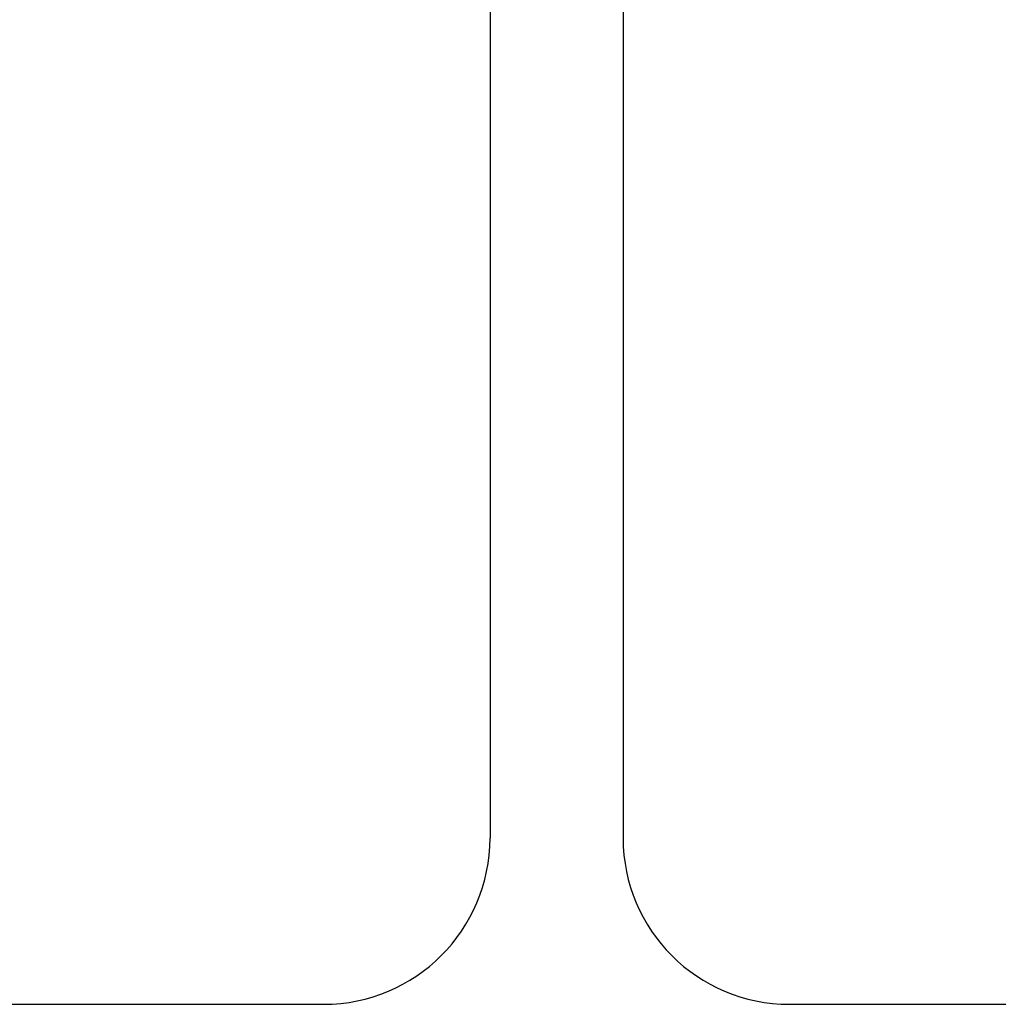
# Model space of a CAD drawing. Header units: inches. Extents: x -9715 to 27308, y -24775 to -3453.
# Tile 113 of 196: x 6770.89 to 6774.57, y -21060.41 to -21056.71. Entities that reach past the tile are written whole.
import ezdxf

# ---------------------------------------------------------------- set-up
doc = ezdxf.new("R2010")
doc.units = ezdxf.units.IN
doc.header["$MEASUREMENT"] = 0
doc.layers.add('S-SECT-SHPS', color=3, linetype='Continuous', lineweight=25)

# ---------------------------------------------------------------- blocks, each defined once
blk = doc.blocks.new('W8x58')
at = {"layer": 'S-SECT-SHPS'}
for p, q in [((-0.25, 7.3125), (-0.25, 1.4375)), ((0.25, 7.3125), (0.25, 1.4375)), ((-3.75, 0.8125), (-0.875, 0.8125)), ((0.875, 0.8125), (3.75, 0.8125))]:
    blk.add_line(p, q, dxfattribs=at)
for centre, start, end in [((-0.875, 1.4375), 270, 0), ((0.875, 1.4375), 180, 270)]:
    blk.add_arc(centre, 0.625, start, end, dxfattribs=at)

msp = doc.modelspace()

# ---------------------------------------------------------------- block references
at = {"layer": 'S-SECT-SHPS'}
msp.add_blockref('W8x58', (6772.90735, -21061.22135, 41.66667), dxfattribs=at)

doc.saveas('drawing.dxf')
